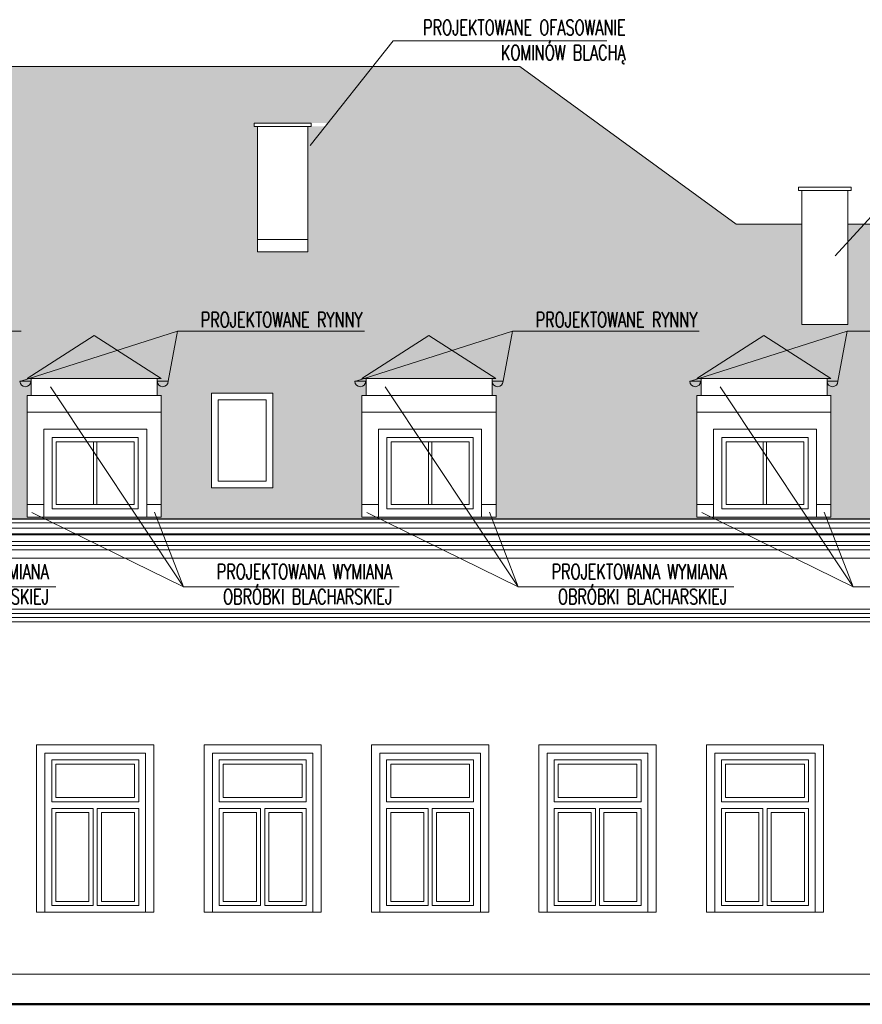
# Model space of a CAD drawing. Header units: millimetres. Extents: x 5973 to 39040, y 4443 to 37727.
# Tile 29 of 52: x 16647 to 17653, y 17081 to 18258. Entities that reach past the tile are written whole.
import ezdxf

# ---------------------------------------------------------------- set-up
doc = ezdxf.new("R2010")
doc.units = ezdxf.units.MM
for name, color, linetype, lineweight in [('!MODUS_OPIS', 3, 'Continuous', 13), ('Cienka', 3, 'Continuous', 9), ('pekniecia', 2, 'Continuous', 50), ('Widok', 1, 'Continuous', 15)]:
    doc.layers.add(name, color=color, linetype=linetype, lineweight=lineweight)
doc.styles.add('TXT', font='simplex.shx', dxfattribs={"width": 0.8})

msp = doc.modelspace()

# ---------------------------------------------------------------- hatches: boundary and pattern name
at = {"layer": 'Cienka', "transparency": 33554503}
h = msp.add_hatch(dxfattribs=at)
h.set_pattern_fill('AR-B816', color=256, scale=0.07, angle=90)
h.paths.add_polyline_path([(15848.84088, 17652.41029, 0.2268271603), (15850.88857, 17656.69183), (15851.88857, 17656.69183, -0.2198132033), (15849.60231, 17651.74265)])
h.paths.add_polyline_path([(16991.06554, 18130.19678), (17012.96122, 18130.19678), (17012.96122, 18134.19678), (16936.06554, 18134.19678), (16927.06554, 18134.19678), (16927.06554, 18130.19678)], flags=16)
h.paths.add_polyline_path([(16241.06554, 18130.19678), (16245.06554, 18130.19678), (16245.06554, 18134.19678), (16186.06554, 18134.19678), (16177.06554, 18134.19678), (16177.06554, 18130.19678)], flags=16)
h.paths.add_polyline_path([(15771.06554, 18090.19678), (15775.06554, 18090.19678), (15775.06554, 18094.19678), (15716.06554, 18094.19678), (15707.06554, 18094.19678), (15707.06554, 18090.19678)], flags=16)
h.paths.add_polyline_path([(18444.06554, 17661.44518), (18444.06554, 17662.57022), (18071.06554, 17947.91587), (18071.06554, 17853.44518), (18011.06554, 17853.44518), (18011.06554, 17993.81597), (17985.40651, 18013.44518), (17636.06554, 18013.44518), (17636.06554, 17893.44518), (17581.06554, 17893.44518), (17581.06554, 18013.44518), (17502.75223, 18013.44518), (17244.40651, 18201.73851), (15753.10867, 18201.73851), (15738.6237, 18190.19678), (15521.08789, 18013.44518), (15451.46143, 18013.44518), (15442.76058, 18008.46672), (15838.67897, 17661.32038), (15838.67897, 17661.44518)])
h.paths.add_polyline_path([(15711.06554, 18090.19678), (15771.06554, 18090.19678), (15771.06554, 17940.19678), (15711.06554, 17940.19678)], flags=16)
h.paths.add_polyline_path([(16931.04714, 18130.19678), (16991.04714, 18130.19678), (16991.04714, 17980.19678), (16931.04714, 17980.19678)], flags=16)
h.paths.add_polyline_path([(16181.06554, 18130.19678), (16241.06554, 18130.19678), (16241.06554, 17980.19678), (16181.06554, 17980.19678)], flags=16)
h.paths.add_polyline_path([(16106.06554, 17811.44518), (16179.06554, 17811.44518), (16179.06554, 17698.44518), (16106.06554, 17698.44518)], flags=16)
h.paths.add_polyline_path([(16476.06554, 17811.44518), (16549.06554, 17811.44518), (16549.06554, 17698.44518), (16476.06554, 17698.44518)], flags=16)
h.paths.add_polyline_path([(16876.06554, 17811.44518), (16949.06554, 17811.44518), (16949.06554, 17698.44518), (16876.06554, 17698.44518)], flags=16)
h.paths.add_polyline_path([(17776.06554, 17811.44518), (17849.06554, 17811.44518), (17849.06554, 17698.44518), (17776.06554, 17698.44518)], flags=16)
h.paths.add_polyline_path([(15894.999, 17808.86369), (15894.999, 17828.86369), (15889.999, 17828.86369), (15969.999, 17880.19678), (16049.999, 17828.86369), (16045.499, 17828.86369), (16045.499, 17808.86369), (16050.13208, 17808.86369), (16050.13208, 17663.44518), (15889.999, 17663.44518), (15889.999, 17808.86369)], flags=16)
h.paths.add_polyline_path([(16250.6792, 17808.86369), (16250.6792, 17828.86369), (16245.6792, 17828.86369), (16325.6792, 17880.19678), (16405.6792, 17828.86369), (16401.1792, 17828.86369), (16401.1792, 17808.86369), (16405.81227, 17808.86369), (16405.81227, 17663.44518), (16245.6792, 17663.44518), (16245.6792, 17808.86369)], flags=16)
h.paths.add_polyline_path([(16660.6792, 17808.86369), (16660.6792, 17828.86369), (16655.6792, 17828.86369), (16735.6792, 17880.19678), (16815.6792, 17828.86369), (16811.1792, 17828.86369), (16811.1792, 17808.86369), (16815.81227, 17808.86369), (16815.81227, 17663.44518), (16655.6792, 17663.44518), (16655.6792, 17808.86369)], flags=16)
h.paths.add_polyline_path([(17060.6792, 17808.86369), (17060.6792, 17828.86369), (17055.6792, 17828.86369), (17135.6792, 17880.19678), (17215.6792, 17828.86369), (17211.1792, 17828.86369), (17211.1792, 17808.86369), (17215.81227, 17808.86369), (17215.81227, 17663.44518), (17055.6792, 17663.44518), (17055.6792, 17808.86369)], flags=16)
h.paths.add_polyline_path([(17460.6792, 17808.86369), (17460.6792, 17828.86369), (17455.6792, 17828.86369), (17535.6792, 17880.19678), (17615.6792, 17828.86369), (17611.1792, 17828.86369), (17611.1792, 17808.86369), (17615.81227, 17808.86369), (17615.81227, 17663.44518), (17455.6792, 17663.44518), (17455.6792, 17808.86369)], flags=16)
h.paths.add_polyline_path([(16114.06554, 17803.44518), (16171.06554, 17803.44518), (16171.06554, 17706.44518), (16114.06554, 17706.44518)], flags=0)
h.paths.add_polyline_path([(16484.06554, 17803.44518), (16541.06554, 17803.44518), (16541.06554, 17706.44518), (16484.06554, 17706.44518)], flags=0)
h.paths.add_polyline_path([(16884.06554, 17803.44518), (16941.06554, 17803.44518), (16941.06554, 17706.44518), (16884.06554, 17706.44518)], flags=0)
h.paths.add_polyline_path([(17784.06554, 17803.44518), (17841.06554, 17803.44518), (17841.06554, 17706.44518), (17784.06554, 17706.44518)], flags=0)
h.paths.add_polyline_path([(16022.86593, 17673.44518), (15919.86593, 17673.44518), (15919.86593, 17758.44518), (16022.86593, 17758.44518)], flags=0)
h.paths.add_polyline_path([(15924.86593, 17678.44518), (15924.86593, 17753.44518), (16017.86593, 17753.44518), (16017.86593, 17678.44518)], flags=0)
h.paths.add_polyline_path([(16378.54612, 17673.44518), (16275.54612, 17673.44518), (16275.54612, 17758.44518), (16378.54612, 17758.44518)], flags=0)
h.paths.add_polyline_path([(16280.54612, 17678.44518), (16280.54612, 17753.44518), (16373.54612, 17753.44518), (16373.54612, 17678.44518)], flags=0)
h.paths.add_polyline_path([(16788.54612, 17673.44518), (16685.54612, 17673.44518), (16685.54612, 17758.44518), (16788.54612, 17758.44518)], flags=0)
h.paths.add_polyline_path([(16690.54612, 17678.44518), (16690.54612, 17753.44518), (16783.54612, 17753.44518), (16783.54612, 17678.44518)], flags=0)
h.paths.add_polyline_path([(17188.54612, 17673.44518), (17085.54612, 17673.44518), (17085.54612, 17758.44518), (17188.54612, 17758.44518)], flags=0)
h.paths.add_polyline_path([(17090.54612, 17678.44518), (17090.54612, 17753.44518), (17183.54612, 17753.44518), (17183.54612, 17678.44518)], flags=0)
h.paths.add_polyline_path([(17588.54612, 17673.44518), (17485.54612, 17673.44518), (17485.54612, 17758.44518), (17588.54612, 17758.44518)], flags=0)
h.paths.add_polyline_path([(17490.54612, 17678.44518), (17490.54612, 17753.44518), (17583.54612, 17753.44518), (17583.54612, 17678.44518)], flags=0)
at = {"layer": 'Cienka', "transparency": 33554483}
h = msp.add_hatch(dxfattribs=at)
h.set_pattern_fill('AR-B816', color=256, scale=0.05, angle=90)
h.set_pattern_definition([(90, (0.04, 0), (-10.16, 6e-16), []), (180, (0.04, 0), (-10.16, -10.16), [10.16, -10.16])])
h.paths.add_polyline_path([(16405.6792, 17828.86369), (16325.6792, 17880.19678), (16245.6792, 17828.86369)])
h.paths.add_polyline_path([(16815.6792, 17828.86369), (16735.6792, 17880.19678), (16655.6792, 17828.86369)])
h.paths.add_polyline_path([(17215.6792, 17828.86369), (17135.6792, 17880.19678), (17055.6792, 17828.86369)])
h.paths.add_polyline_path([(17615.6792, 17828.86369), (17535.6792, 17880.19678), (17455.6792, 17828.86369)])
h.paths.add_polyline_path([(18444.06554, 17818.86369), (18382.73245, 17880.19678), (18133.44329, 17880.19678), (18213.61708, 17818.86369)])

# ---------------------------------------------------------------- linework, layer by layer
at = {"layer": '!MODUS_OPIS', "ltscale": 0.7}
for points in [[(17092.78963, 18232.38598), (16993.93705, 18107.42135)], [(17284.59138, 18232.38598), (17092.78963, 18232.38598)], [(17348.29006, 18232.38598), (17092.78963, 18232.38598)], [(17694.82505, 18056.42355), (17620.90514, 17975.64453)], [(16648.52029, 17885.56003), (16425.40484, 17885.56003)], [(16835.40484, 17885.56003), (16648.1792, 17825.64294)], [(16835.40484, 17885.56003), (16824.1792, 17825.64294)], [(17058.52029, 17885.56003), (16835.40484, 17885.56003)], [(17235.40484, 17885.56003), (17048.1792, 17825.64294)], [(17235.40484, 17885.56003), (17224.1792, 17825.64294)], [(17458.52029, 17885.56003), (17235.40484, 17885.56003)], [(17635.40484, 17885.56003), (17448.1792, 17825.64294)], [(17635.40484, 17885.56003), (17624.1792, 17825.64294)], [(17858.52029, 17885.56003), (17635.40484, 17885.56003)], [(16842.35239, 17579.97698), (16683.52775, 17818.99965)], [(17242.35239, 17579.97698), (17083.52775, 17818.99965)], [(17642.35239, 17579.97698), (17483.52775, 17818.99965)], [(16397.8155, 17669.14495), (16432.35239, 17579.97698), (16690.01755, 17579.97698)], [(16842.35239, 17579.97698), (16661.50861, 17668.83097)], [(16807.8155, 17669.14495), (16842.35239, 17579.97698), (17020.7511, 17579.97698)], [(16807.8155, 17669.14495), (16842.35239, 17579.97698), (17100.01755, 17579.97698)], [(17242.35239, 17579.97698), (17061.50861, 17668.83097)], [(17207.8155, 17669.14495), (17242.35239, 17579.97698), (17368.953, 17579.97698)], [(17207.8155, 17669.14495), (17242.35239, 17579.97698), (17500.01755, 17579.97698)], [(17642.35239, 17579.97698), (17461.50861, 17668.83097)], [(17607.8155, 17669.14495), (17642.35239, 17579.97698), (17900.01755, 17579.97698)]]:
    msp.add_lwpolyline(points, dxfattribs=at)
msp.add_lwpolyline([(15838.67897, 17661.44518), (18444.06554, 17661.44518)])
at = {"layer": 'pekniecia'}
msp.add_lwpolyline([(15473.25408, 17081.44518), (14912.89701, 17081.44518), (18862.89701, 17081.44518)], dxfattribs=at)
at = {"layer": 'Widok'}
for p, q in [((16704.95321, 17391.44518), (16667.06554, 17391.44518)), ((16667.06554, 17391.44518), (16667.06554, 17191.44518)), ((16758.56661, 17391.44518), (16704.95321, 17391.44518)), ((16807.06554, 17391.44518), (16758.56661, 17391.44518)), ((16807.06554, 17191.44518), (16807.06554, 17391.44518)), ((16904.95321, 17391.44518), (16867.06554, 17391.44518)), ((16867.06554, 17391.44518), (16867.06554, 17191.44518)), ((16958.56661, 17391.44518), (16904.95321, 17391.44518)), ((17007.06554, 17391.44518), (16958.56661, 17391.44518)), ((17007.06554, 17191.44518), (17007.06554, 17391.44518)), ((17104.95321, 17391.44518), (17067.06554, 17391.44518)), ((17067.06554, 17391.44518), (17067.06554, 17191.44518)), ((17158.56661, 17391.44518), (17104.95321, 17391.44518)), ((17207.06554, 17391.44518), (17158.56661, 17391.44518)), ((17207.06554, 17191.44518), (17207.06554, 17391.44518)), ((17304.95321, 17391.44518), (17267.06554, 17391.44518)), ((17267.06554, 17391.44518), (17267.06554, 17191.44518)), ((17358.56661, 17391.44518), (17304.95321, 17391.44518)), ((17407.06554, 17391.44518), (17358.56661, 17391.44518)), ((17407.06554, 17191.44518), (17407.06554, 17391.44518)), ((17504.95321, 17391.44518), (17467.06554, 17391.44518)), ((17467.06554, 17391.44518), (17467.06554, 17191.44518)), ((17558.56661, 17391.44518), (17504.95321, 17391.44518)), ((17607.06554, 17391.44518), (17558.56661, 17391.44518)), ((17607.06554, 17191.44518), (17607.06554, 17391.44518)), ((16677.06554, 17191.44518), (16677.06554, 17381.44518)), ((16677.06554, 17381.44518), (16704.95321, 17381.44518)), ((16704.95321, 17381.44518), (16677.06554, 17381.44518)), ((16677.06554, 17381.44518), (16677.06554, 17191.44518)), ((16704.95321, 17373.44518), (16685.06554, 17373.44518)), ((16685.06554, 17373.44518), (16685.06554, 17323.44518)), ((16704.95321, 17373.44518), (16685.06554, 17373.44518)), ((16685.06554, 17373.44518), (16685.06554, 17323.44518)), ((16704.95321, 17381.44518), (16758.56661, 17381.44518)), ((16758.56661, 17381.44518), (16704.95321, 17381.44518)), ((16758.56661, 17373.44518), (16704.95321, 17373.44518)), ((16758.56661, 17373.44518), (16704.95321, 17373.44518)), ((16758.56661, 17381.44518), (16797.06554, 17381.44518)), ((16797.06554, 17381.44518), (16758.56661, 17381.44518)), ((16789.06554, 17373.44518), (16758.56661, 17373.44518)), ((16789.06554, 17373.44518), (16758.56661, 17373.44518)), ((16789.06554, 17323.44518), (16789.06554, 17373.44518)), ((16789.06554, 17373.44518), (16789.06554, 17323.44518)), ((16789.06554, 17323.44518), (16789.06554, 17373.44518)), ((16797.06554, 17381.44518), (16797.06554, 17191.44518)), ((16797.06554, 17191.44518), (16797.06554, 17381.44518)), ((16877.06554, 17191.44518), (16877.06554, 17381.44518)), ((16877.06554, 17381.44518), (16904.95321, 17381.44518)), ((16904.95321, 17381.44518), (16877.06554, 17381.44518)), ((16877.06554, 17381.44518), (16877.06554, 17191.44518)), ((16904.95321, 17373.44518), (16885.06554, 17373.44518)), ((16885.06554, 17373.44518), (16885.06554, 17323.44518)), ((16904.95321, 17373.44518), (16885.06554, 17373.44518)), ((16885.06554, 17373.44518), (16885.06554, 17323.44518)), ((16904.95321, 17381.44518), (16958.56661, 17381.44518)), ((16958.56661, 17381.44518), (16904.95321, 17381.44518)), ((16958.56661, 17373.44518), (16904.95321, 17373.44518)), ((16958.56661, 17373.44518), (16904.95321, 17373.44518)), ((16958.56661, 17381.44518), (16997.06554, 17381.44518)), ((16997.06554, 17381.44518), (16958.56661, 17381.44518)), ((16989.06554, 17373.44518), (16958.56661, 17373.44518)), ((16989.06554, 17373.44518), (16958.56661, 17373.44518)), ((16989.06554, 17323.44518), (16989.06554, 17373.44518)), ((16989.06554, 17373.44518), (16989.06554, 17323.44518)), ((16989.06554, 17323.44518), (16989.06554, 17373.44518)), ((16997.06554, 17381.44518), (16997.06554, 17191.44518)), ((16997.06554, 17191.44518), (16997.06554, 17381.44518)), ((17077.06554, 17191.44518), (17077.06554, 17381.44518)), ((17077.06554, 17381.44518), (17104.95321, 17381.44518)), ((17104.95321, 17381.44518), (17077.06554, 17381.44518)), ((17077.06554, 17381.44518), (17077.06554, 17191.44518)), ((17104.95321, 17373.44518), (17085.06554, 17373.44518)), ((17085.06554, 17373.44518), (17085.06554, 17323.44518)), ((17104.95321, 17373.44518), (17085.06554, 17373.44518)), ((17085.06554, 17373.44518), (17085.06554, 17323.44518)), ((17104.95321, 17381.44518), (17158.56661, 17381.44518)), ((17158.56661, 17381.44518), (17104.95321, 17381.44518)), ((17158.56661, 17373.44518), (17104.95321, 17373.44518)), ((17158.56661, 17373.44518), (17104.95321, 17373.44518)), ((17158.56661, 17381.44518), (17197.06554, 17381.44518)), ((17197.06554, 17381.44518), (17158.56661, 17381.44518)), ((17189.06554, 17373.44518), (17158.56661, 17373.44518)), ((17189.06554, 17373.44518), (17158.56661, 17373.44518)), ((17189.06554, 17323.44518), (17189.06554, 17373.44518)), ((17189.06554, 17373.44518), (17189.06554, 17323.44518)), ((17189.06554, 17323.44518), (17189.06554, 17373.44518)), ((17197.06554, 17381.44518), (17197.06554, 17191.44518)), ((17197.06554, 17191.44518), (17197.06554, 17381.44518)), ((17277.06554, 17191.44518), (17277.06554, 17381.44518)), ((17277.06554, 17381.44518), (17304.95321, 17381.44518)), ((17304.95321, 17381.44518), (17277.06554, 17381.44518)), ((17277.06554, 17381.44518), (17277.06554, 17191.44518)), ((17304.95321, 17373.44518), (17285.06554, 17373.44518)), ((17285.06554, 17373.44518), (17285.06554, 17323.44518)), ((17304.95321, 17373.44518), (17285.06554, 17373.44518)), ((17285.06554, 17373.44518), (17285.06554, 17323.44518)), ((17304.95321, 17381.44518), (17358.56661, 17381.44518)), ((17358.56661, 17381.44518), (17304.95321, 17381.44518)), ((17358.56661, 17373.44518), (17304.95321, 17373.44518)), ((17358.56661, 17373.44518), (17304.95321, 17373.44518)), ((17358.56661, 17381.44518), (17397.06554, 17381.44518)), ((17397.06554, 17381.44518), (17358.56661, 17381.44518)), ((17389.06554, 17373.44518), (17358.56661, 17373.44518)), ((17389.06554, 17373.44518), (17358.56661, 17373.44518)), ((17389.06554, 17323.44518), (17389.06554, 17373.44518)), ((17389.06554, 17373.44518), (17389.06554, 17323.44518)), ((17389.06554, 17323.44518), (17389.06554, 17373.44518)), ((17397.06554, 17381.44518), (17397.06554, 17191.44518)), ((17397.06554, 17191.44518), (17397.06554, 17381.44518)), ((17477.06554, 17191.44518), (17477.06554, 17381.44518)), ((17477.06554, 17381.44518), (17504.95321, 17381.44518)), ((17504.95321, 17381.44518), (17477.06554, 17381.44518)), ((17477.06554, 17381.44518), (17477.06554, 17191.44518)), ((17504.95321, 17373.44518), (17485.06554, 17373.44518)), ((17485.06554, 17373.44518), (17485.06554, 17323.44518)), ((17504.95321, 17373.44518), (17485.06554, 17373.44518)), ((17485.06554, 17373.44518), (17485.06554, 17323.44518)), ((17504.95321, 17381.44518), (17558.56661, 17381.44518)), ((17558.56661, 17381.44518), (17504.95321, 17381.44518)), ((17558.56661, 17373.44518), (17504.95321, 17373.44518)), ((17558.56661, 17373.44518), (17504.95321, 17373.44518)), ((17558.56661, 17381.44518), (17597.06554, 17381.44518)), ((17597.06554, 17381.44518), (17558.56661, 17381.44518)), ((17589.06554, 17373.44518), (17558.56661, 17373.44518)), ((17589.06554, 17373.44518), (17558.56661, 17373.44518)), ((17589.06554, 17323.44518), (17589.06554, 17373.44518)), ((17589.06554, 17373.44518), (17589.06554, 17323.44518)), ((17589.06554, 17323.44518), (17589.06554, 17373.44518)), ((17597.06554, 17381.44518), (17597.06554, 17191.44518)), ((17597.06554, 17191.44518), (17597.06554, 17381.44518)), ((16704.95321, 17368.44518), (16690.06554, 17368.44518)), ((16690.06554, 17368.44518), (16690.06554, 17328.44518)), ((16758.56661, 17368.44518), (16704.95321, 17368.44518)), ((16784.06554, 17368.44518), (16758.56661, 17368.44518)), ((16784.06554, 17328.44518), (16784.06554, 17368.44518)), ((16904.95321, 17368.44518), (16890.06554, 17368.44518)), ((16890.06554, 17368.44518), (16890.06554, 17328.44518)), ((16958.56661, 17368.44518), (16904.95321, 17368.44518)), ((16984.06554, 17368.44518), (16958.56661, 17368.44518)), ((16984.06554, 17328.44518), (16984.06554, 17368.44518)), ((17104.95321, 17368.44518), (17090.06554, 17368.44518)), ((17090.06554, 17368.44518), (17090.06554, 17328.44518)), ((17158.56661, 17368.44518), (17104.95321, 17368.44518)), ((17184.06554, 17368.44518), (17158.56661, 17368.44518)), ((17184.06554, 17328.44518), (17184.06554, 17368.44518)), ((17304.95321, 17368.44518), (17290.06554, 17368.44518)), ((17290.06554, 17368.44518), (17290.06554, 17328.44518)), ((17358.56661, 17368.44518), (17304.95321, 17368.44518)), ((17384.06554, 17368.44518), (17358.56661, 17368.44518)), ((17384.06554, 17328.44518), (17384.06554, 17368.44518)), ((17504.95321, 17368.44518), (17490.06554, 17368.44518)), ((17490.06554, 17368.44518), (17490.06554, 17328.44518)), ((17558.56661, 17368.44518), (17504.95321, 17368.44518)), ((17584.06554, 17368.44518), (17558.56661, 17368.44518)), ((17584.06554, 17328.44518), (17584.06554, 17368.44518)), ((16690.06554, 17328.44518), (16704.95321, 17328.44518)), ((16704.95321, 17328.44518), (16758.56661, 17328.44518)), ((16758.56661, 17328.44518), (16784.06554, 17328.44518)), ((16890.06554, 17328.44518), (16904.95321, 17328.44518)), ((16904.95321, 17328.44518), (16958.56661, 17328.44518)), ((16958.56661, 17328.44518), (16984.06554, 17328.44518)), ((17090.06554, 17328.44518), (17104.95321, 17328.44518)), ((17104.95321, 17328.44518), (17158.56661, 17328.44518)), ((17158.56661, 17328.44518), (17184.06554, 17328.44518)), ((17290.06554, 17328.44518), (17304.95321, 17328.44518)), ((17304.95321, 17328.44518), (17358.56661, 17328.44518)), ((17358.56661, 17328.44518), (17384.06554, 17328.44518)), ((17490.06554, 17328.44518), (17504.95321, 17328.44518)), ((17504.95321, 17328.44518), (17558.56661, 17328.44518)), ((17558.56661, 17328.44518), (17584.06554, 17328.44518)), ((16704.95321, 17323.44518), (16685.06554, 17323.44518)), ((16685.06554, 17323.44518), (16704.95321, 17323.44518)), ((16685.06554, 17315.44518), (16685.06554, 17199.44518)), ((16685.06554, 17315.44518), (16704.95321, 17315.44518)), ((16704.95321, 17315.44518), (16685.06554, 17315.44518)), ((16685.06554, 17315.44518), (16685.06554, 17199.44518)), ((16758.56661, 17323.44518), (16704.95321, 17323.44518)), ((16704.95321, 17323.44518), (16758.56661, 17323.44518)), ((16704.95321, 17315.44518), (16734.56554, 17315.44518)), ((16734.56554, 17315.44518), (16704.95321, 17315.44518)), ((16734.56554, 17199.44518), (16734.56554, 17315.44518)), ((16734.56554, 17199.44518), (16734.56554, 17315.44518)), ((16739.56554, 17315.44518), (16758.56661, 17315.44518)), ((16739.56554, 17199.44518), (16739.56554, 17315.44518)), ((16758.56661, 17315.44518), (16739.56554, 17315.44518)), ((16739.56554, 17315.44518), (16739.56554, 17199.44518)), ((16789.06554, 17323.44518), (16758.56661, 17323.44518)), ((16758.56661, 17323.44518), (16789.06554, 17323.44518)), ((16758.56661, 17315.44518), (16789.06554, 17315.44518)), ((16789.06554, 17315.44518), (16758.56661, 17315.44518)), ((16789.06554, 17199.44518), (16789.06554, 17315.44518)), ((16789.06554, 17199.44518), (16789.06554, 17315.44518)), ((16904.95321, 17323.44518), (16885.06554, 17323.44518)), ((16885.06554, 17323.44518), (16904.95321, 17323.44518)), ((16885.06554, 17315.44518), (16885.06554, 17199.44518)), ((16885.06554, 17315.44518), (16904.95321, 17315.44518)), ((16904.95321, 17315.44518), (16885.06554, 17315.44518)), ((16885.06554, 17315.44518), (16885.06554, 17199.44518)), ((16958.56661, 17323.44518), (16904.95321, 17323.44518)), ((16904.95321, 17323.44518), (16958.56661, 17323.44518)), ((16904.95321, 17315.44518), (16934.56554, 17315.44518)), ((16934.56554, 17315.44518), (16904.95321, 17315.44518)), ((16934.56554, 17199.44518), (16934.56554, 17315.44518)), ((16934.56554, 17199.44518), (16934.56554, 17315.44518)), ((16939.56554, 17315.44518), (16958.56661, 17315.44518)), ((16939.56554, 17199.44518), (16939.56554, 17315.44518)), ((16958.56661, 17315.44518), (16939.56554, 17315.44518)), ((16939.56554, 17315.44518), (16939.56554, 17199.44518)), ((16989.06554, 17323.44518), (16958.56661, 17323.44518)), ((16958.56661, 17323.44518), (16989.06554, 17323.44518)), ((16958.56661, 17315.44518), (16989.06554, 17315.44518)), ((16989.06554, 17315.44518), (16958.56661, 17315.44518)), ((16989.06554, 17199.44518), (16989.06554, 17315.44518)), ((16989.06554, 17199.44518), (16989.06554, 17315.44518)), ((17104.95321, 17323.44518), (17085.06554, 17323.44518)), ((17085.06554, 17323.44518), (17104.95321, 17323.44518)), ((17085.06554, 17315.44518), (17085.06554, 17199.44518)), ((17085.06554, 17315.44518), (17104.95321, 17315.44518)), ((17104.95321, 17315.44518), (17085.06554, 17315.44518)), ((17085.06554, 17315.44518), (17085.06554, 17199.44518)), ((17158.56661, 17323.44518), (17104.95321, 17323.44518)), ((17104.95321, 17323.44518), (17158.56661, 17323.44518)), ((17104.95321, 17315.44518), (17134.56554, 17315.44518)), ((17134.56554, 17315.44518), (17104.95321, 17315.44518)), ((17134.56554, 17199.44518), (17134.56554, 17315.44518)), ((17134.56554, 17199.44518), (17134.56554, 17315.44518)), ((17139.56554, 17315.44518), (17158.56661, 17315.44518)), ((17139.56554, 17199.44518), (17139.56554, 17315.44518)), ((17158.56661, 17315.44518), (17139.56554, 17315.44518)), ((17139.56554, 17315.44518), (17139.56554, 17199.44518)), ((17189.06554, 17323.44518), (17158.56661, 17323.44518)), ((17158.56661, 17323.44518), (17189.06554, 17323.44518)), ((17158.56661, 17315.44518), (17189.06554, 17315.44518)), ((17189.06554, 17315.44518), (17158.56661, 17315.44518)), ((17189.06554, 17199.44518), (17189.06554, 17315.44518)), ((17189.06554, 17199.44518), (17189.06554, 17315.44518)), ((17304.95321, 17323.44518), (17285.06554, 17323.44518)), ((17285.06554, 17323.44518), (17304.95321, 17323.44518)), ((17285.06554, 17315.44518), (17285.06554, 17199.44518)), ((17285.06554, 17315.44518), (17304.95321, 17315.44518)), ((17304.95321, 17315.44518), (17285.06554, 17315.44518)), ((17285.06554, 17315.44518), (17285.06554, 17199.44518)), ((17358.56661, 17323.44518), (17304.95321, 17323.44518)), ((17304.95321, 17323.44518), (17358.56661, 17323.44518)), ((17304.95321, 17315.44518), (17334.56554, 17315.44518)), ((17334.56554, 17315.44518), (17304.95321, 17315.44518)), ((17334.56554, 17199.44518), (17334.56554, 17315.44518)), ((17334.56554, 17199.44518), (17334.56554, 17315.44518)), ((17339.56554, 17315.44518), (17358.56661, 17315.44518)), ((17339.56554, 17199.44518), (17339.56554, 17315.44518)), ((17358.56661, 17315.44518), (17339.56554, 17315.44518)), ((17339.56554, 17315.44518), (17339.56554, 17199.44518)), ((17389.06554, 17323.44518), (17358.56661, 17323.44518)), ((17358.56661, 17323.44518), (17389.06554, 17323.44518)), ((17358.56661, 17315.44518), (17389.06554, 17315.44518)), ((17389.06554, 17315.44518), (17358.56661, 17315.44518)), ((17389.06554, 17199.44518), (17389.06554, 17315.44518)), ((17389.06554, 17199.44518), (17389.06554, 17315.44518)), ((17504.95321, 17323.44518), (17485.06554, 17323.44518)), ((17485.06554, 17323.44518), (17504.95321, 17323.44518)), ((17485.06554, 17315.44518), (17485.06554, 17199.44518)), ((17485.06554, 17315.44518), (17504.95321, 17315.44518)), ((17504.95321, 17315.44518), (17485.06554, 17315.44518)), ((17485.06554, 17315.44518), (17485.06554, 17199.44518)), ((17558.56661, 17323.44518), (17504.95321, 17323.44518)), ((17504.95321, 17323.44518), (17558.56661, 17323.44518)), ((17504.95321, 17315.44518), (17534.56554, 17315.44518)), ((17534.56554, 17315.44518), (17504.95321, 17315.44518)), ((17534.56554, 17199.44518), (17534.56554, 17315.44518)), ((17534.56554, 17199.44518), (17534.56554, 17315.44518)), ((17539.56554, 17315.44518), (17558.56661, 17315.44518)), ((17539.56554, 17199.44518), (17539.56554, 17315.44518)), ((17558.56661, 17315.44518), (17539.56554, 17315.44518)), ((17539.56554, 17315.44518), (17539.56554, 17199.44518)), ((17589.06554, 17323.44518), (17558.56661, 17323.44518)), ((17558.56661, 17323.44518), (17589.06554, 17323.44518)), ((17558.56661, 17315.44518), (17589.06554, 17315.44518)), ((17589.06554, 17315.44518), (17558.56661, 17315.44518)), ((17589.06554, 17199.44518), (17589.06554, 17315.44518)), ((17589.06554, 17199.44518), (17589.06554, 17315.44518)), ((16704.95321, 17310.44518), (16690.06554, 17310.44518)), ((16690.06554, 17310.44518), (16690.06554, 17204.44518)), ((16729.56554, 17310.44518), (16704.95321, 17310.44518)), ((16729.56554, 17204.44518), (16729.56554, 17310.44518)), ((16758.56661, 17310.44518), (16744.56554, 17310.44518)), ((16744.56554, 17310.44518), (16744.56554, 17204.44518)), ((16784.06554, 17310.44518), (16749.23256, 17310.44518)), ((16784.06554, 17204.44518), (16784.06554, 17310.44518)), ((16904.95321, 17310.44518), (16890.06554, 17310.44518)), ((16890.06554, 17310.44518), (16890.06554, 17204.44518)), ((16929.56554, 17310.44518), (16904.95321, 17310.44518)), ((16929.56554, 17204.44518), (16929.56554, 17310.44518)), ((16958.56661, 17310.44518), (16944.56554, 17310.44518)), ((16944.56554, 17310.44518), (16944.56554, 17204.44518)), ((16984.06554, 17310.44518), (16949.23256, 17310.44518)), ((16984.06554, 17204.44518), (16984.06554, 17310.44518)), ((17104.95321, 17310.44518), (17090.06554, 17310.44518)), ((17090.06554, 17310.44518), (17090.06554, 17204.44518)), ((17129.56554, 17310.44518), (17104.95321, 17310.44518)), ((17129.56554, 17204.44518), (17129.56554, 17310.44518)), ((17158.56661, 17310.44518), (17144.56554, 17310.44518)), ((17144.56554, 17310.44518), (17144.56554, 17204.44518)), ((17184.06554, 17310.44518), (17149.23256, 17310.44518)), ((17184.06554, 17204.44518), (17184.06554, 17310.44518)), ((17304.95321, 17310.44518), (17290.06554, 17310.44518)), ((17290.06554, 17310.44518), (17290.06554, 17204.44518)), ((17329.56554, 17310.44518), (17304.95321, 17310.44518)), ((17329.56554, 17204.44518), (17329.56554, 17310.44518)), ((17358.56661, 17310.44518), (17344.56554, 17310.44518)), ((17344.56554, 17310.44518), (17344.56554, 17204.44518)), ((17384.06554, 17310.44518), (17349.23256, 17310.44518)), ((17384.06554, 17204.44518), (17384.06554, 17310.44518)), ((17504.95321, 17310.44518), (17490.06554, 17310.44518)), ((17490.06554, 17310.44518), (17490.06554, 17204.44518)), ((17529.56554, 17310.44518), (17504.95321, 17310.44518)), ((17529.56554, 17204.44518), (17529.56554, 17310.44518)), ((17558.56661, 17310.44518), (17544.56554, 17310.44518)), ((17544.56554, 17310.44518), (17544.56554, 17204.44518)), ((17584.06554, 17310.44518), (17549.23256, 17310.44518)), ((17584.06554, 17204.44518), (17584.06554, 17310.44518)), ((16685.06554, 17199.44518), (16704.95321, 17199.44518)), ((16685.06554, 17199.44518), (16704.95321, 17199.44518)), ((16690.06554, 17204.44518), (16704.95321, 17204.44518)), ((16704.95321, 17204.44518), (16729.56554, 17204.44518)), ((16704.95321, 17199.44518), (16734.56554, 17199.44518)), ((16704.95321, 17199.44518), (16734.56554, 17199.44518)), ((16739.56554, 17199.44518), (16758.56661, 17199.44518)), ((16739.56554, 17199.44518), (16758.56661, 17199.44518)), ((16744.56554, 17204.44518), (16758.56661, 17204.44518)), ((16758.56661, 17204.44518), (16784.06554, 17204.44518)), ((16758.56661, 17199.44518), (16789.06554, 17199.44518)), ((16758.56661, 17199.44518), (16789.06554, 17199.44518)), ((16885.06554, 17199.44518), (16904.95321, 17199.44518)), ((16885.06554, 17199.44518), (16904.95321, 17199.44518)), ((16890.06554, 17204.44518), (16904.95321, 17204.44518)), ((16904.95321, 17204.44518), (16929.56554, 17204.44518)), ((16904.95321, 17199.44518), (16934.56554, 17199.44518)), ((16904.95321, 17199.44518), (16934.56554, 17199.44518)), ((16939.56554, 17199.44518), (16958.56661, 17199.44518)), ((16939.56554, 17199.44518), (16958.56661, 17199.44518)), ((16944.56554, 17204.44518), (16958.56661, 17204.44518)), ((16958.56661, 17204.44518), (16984.06554, 17204.44518)), ((16958.56661, 17199.44518), (16989.06554, 17199.44518)), ((16958.56661, 17199.44518), (16989.06554, 17199.44518)), ((17085.06554, 17199.44518), (17104.95321, 17199.44518)), ((17085.06554, 17199.44518), (17104.95321, 17199.44518)), ((17090.06554, 17204.44518), (17104.95321, 17204.44518)), ((17104.95321, 17204.44518), (17129.56554, 17204.44518)), ((17104.95321, 17199.44518), (17134.56554, 17199.44518)), ((17104.95321, 17199.44518), (17134.56554, 17199.44518)), ((17139.56554, 17199.44518), (17158.56661, 17199.44518)), ((17139.56554, 17199.44518), (17158.56661, 17199.44518)), ((17144.56554, 17204.44518), (17158.56661, 17204.44518)), ((17158.56661, 17204.44518), (17184.06554, 17204.44518)), ((17158.56661, 17199.44518), (17189.06554, 17199.44518)), ((17158.56661, 17199.44518), (17189.06554, 17199.44518)), ((17285.06554, 17199.44518), (17304.95321, 17199.44518)), ((17285.06554, 17199.44518), (17304.95321, 17199.44518)), ((17290.06554, 17204.44518), (17304.95321, 17204.44518)), ((17304.95321, 17204.44518), (17329.56554, 17204.44518)), ((17304.95321, 17199.44518), (17334.56554, 17199.44518)), ((17304.95321, 17199.44518), (17334.56554, 17199.44518)), ((17339.56554, 17199.44518), (17358.56661, 17199.44518)), ((17339.56554, 17199.44518), (17358.56661, 17199.44518)), ((17344.56554, 17204.44518), (17358.56661, 17204.44518)), ((17358.56661, 17204.44518), (17384.06554, 17204.44518)), ((17358.56661, 17199.44518), (17389.06554, 17199.44518)), ((17358.56661, 17199.44518), (17389.06554, 17199.44518)), ((17485.06554, 17199.44518), (17504.95321, 17199.44518)), ((17485.06554, 17199.44518), (17504.95321, 17199.44518)), ((17490.06554, 17204.44518), (17504.95321, 17204.44518)), ((17504.95321, 17204.44518), (17529.56554, 17204.44518)), ((17504.95321, 17199.44518), (17534.56554, 17199.44518)), ((17504.95321, 17199.44518), (17534.56554, 17199.44518)), ((17539.56554, 17199.44518), (17558.56661, 17199.44518)), ((17539.56554, 17199.44518), (17558.56661, 17199.44518)), ((17544.56554, 17204.44518), (17558.56661, 17204.44518)), ((17558.56661, 17204.44518), (17584.06554, 17204.44518)), ((17558.56661, 17199.44518), (17589.06554, 17199.44518)), ((17558.56661, 17199.44518), (17589.06554, 17199.44518)), ((16667.06554, 17191.44518), (16704.95321, 17191.44518)), ((16704.95321, 17191.44518), (16677.06554, 17191.44518)), ((16677.06554, 17191.44518), (16704.95321, 17191.44518)), ((16758.56661, 17191.44518), (16704.95321, 17191.44518)), ((16704.95321, 17191.44518), (16758.56661, 17191.44518)), ((16704.95321, 17191.44518), (16758.56661, 17191.44518)), ((16797.06554, 17191.44518), (16758.56661, 17191.44518)), ((16758.56661, 17191.44518), (16797.06554, 17191.44518)), ((16758.56661, 17191.44518), (16807.06554, 17191.44518)), ((16867.06554, 17191.44518), (16904.95321, 17191.44518)), ((16904.95321, 17191.44518), (16877.06554, 17191.44518)), ((16877.06554, 17191.44518), (16904.95321, 17191.44518)), ((16958.56661, 17191.44518), (16904.95321, 17191.44518)), ((16904.95321, 17191.44518), (16958.56661, 17191.44518)), ((16904.95321, 17191.44518), (16958.56661, 17191.44518)), ((16997.06554, 17191.44518), (16958.56661, 17191.44518)), ((16958.56661, 17191.44518), (16997.06554, 17191.44518)), ((16958.56661, 17191.44518), (17007.06554, 17191.44518)), ((17067.06554, 17191.44518), (17104.95321, 17191.44518)), ((17104.95321, 17191.44518), (17077.06554, 17191.44518)), ((17077.06554, 17191.44518), (17104.95321, 17191.44518)), ((17158.56661, 17191.44518), (17104.95321, 17191.44518)), ((17104.95321, 17191.44518), (17158.56661, 17191.44518)), ((17104.95321, 17191.44518), (17158.56661, 17191.44518)), ((17197.06554, 17191.44518), (17158.56661, 17191.44518)), ((17158.56661, 17191.44518), (17197.06554, 17191.44518)), ((17158.56661, 17191.44518), (17207.06554, 17191.44518)), ((17267.06554, 17191.44518), (17304.95321, 17191.44518)), ((17304.95321, 17191.44518), (17277.06554, 17191.44518)), ((17277.06554, 17191.44518), (17304.95321, 17191.44518)), ((17358.56661, 17191.44518), (17304.95321, 17191.44518)), ((17304.95321, 17191.44518), (17358.56661, 17191.44518)), ((17304.95321, 17191.44518), (17358.56661, 17191.44518)), ((17397.06554, 17191.44518), (17358.56661, 17191.44518)), ((17358.56661, 17191.44518), (17397.06554, 17191.44518)), ((17358.56661, 17191.44518), (17407.06554, 17191.44518)), ((17467.06554, 17191.44518), (17504.95321, 17191.44518)), ((17504.95321, 17191.44518), (17477.06554, 17191.44518)), ((17477.06554, 17191.44518), (17504.95321, 17191.44518)), ((17558.56661, 17191.44518), (17504.95321, 17191.44518)), ((17504.95321, 17191.44518), (17558.56661, 17191.44518)), ((17504.95321, 17191.44518), (17558.56661, 17191.44518)), ((17597.06554, 17191.44518), (17558.56661, 17191.44518)), ((17558.56661, 17191.44518), (17597.06554, 17191.44518)), ((17558.56661, 17191.44518), (17607.06554, 17191.44518))]:
    msp.add_line(p, q, dxfattribs=at)
for points in [[(15753.10867, 18201.73851), (17244.40651, 18201.73851)], [(16241.06554, 18201.73851), (16931.06554, 18201.73851)], [(17502.75223, 18013.44518), (17244.40651, 18201.73851)], [(16991.04714, 18130.19678), (16995.04714, 18130.19678), (16995.04714, 18134.19678), (16936.04714, 18134.19678), (16927.04714, 18134.19678), (16927.04714, 18130.19678), (16993.04714, 18130.19678)], [(16931.04714, 17980.19678), (16931.04714, 18130.19678), (16991.04714, 18130.19678), (16991.04714, 17980.19678), (16931.04714, 17980.19678)], [(17636.06554, 18053.44518), (17640.06554, 18053.44518), (17640.06554, 18057.44518), (17581.06554, 18057.44518), (17577.06554, 18057.44518), (17577.06554, 18053.44518), (17638.06554, 18053.44518)], [(17581.06554, 18053.44518), (17581.06554, 17893.44518), (17636.06554, 17893.44518), (17636.06554, 18053.44518), (17581.06554, 18053.44518)], [(17581.06554, 18053.44518), (17581.06554, 17893.44518)], [(17502.75223, 18013.44518), (17581.06554, 18013.44518)], [(17636.06554, 18013.44518), (17985.40651, 18013.44518)], [(16931.04714, 17980.19678), (16931.04714, 17995.19678), (16991.04714, 17995.19678)], [(16735.6792, 17880.19678), (16735.6792, 17880.19678), (16655.6792, 17828.86369), (16735.6792, 17880.19678), (16815.6792, 17828.86369)], [(17135.6792, 17880.19678), (17135.6792, 17880.19678), (17055.6792, 17828.86369), (17135.6792, 17880.19678), (17215.6792, 17828.86369)], [(17535.6792, 17880.19678), (17535.6792, 17880.19678), (17455.6792, 17828.86369), (17535.6792, 17880.19678), (17615.6792, 17828.86369)], [(16648.1792, 17825.64294), (16647.1792, 17825.64294)], [(16660.1792, 17825.64294), (16647.1792, 17825.64294)], [(16655.6792, 17828.86369), (16745.88379, 17828.86369)], [(16655.6792, 17828.86369), (16660.6792, 17828.86369), (16660.6792, 17808.86369)], [(16659.1792, 17825.64294), (16660.1792, 17825.64294)], [(16743.38379, 17828.86369), (16815.6792, 17828.86369)], [(16815.6792, 17828.86369), (16811.1792, 17828.86369), (16811.1792, 17808.86369)], [(16812.1792, 17825.64294), (16811.1792, 17825.64294)], [(16811.1792, 17825.64294), (16824.1792, 17825.64294)], [(16823.1792, 17825.64294), (16824.1792, 17825.64294)], [(17048.1792, 17825.64294), (17047.1792, 17825.64294)], [(17060.1792, 17825.64294), (17047.1792, 17825.64294)], [(17055.6792, 17828.86369), (17145.88379, 17828.86369)], [(17055.6792, 17828.86369), (17060.6792, 17828.86369), (17060.6792, 17808.86369)], [(17059.1792, 17825.64294), (17060.1792, 17825.64294)], [(17143.38379, 17828.86369), (17215.6792, 17828.86369)], [(17215.6792, 17828.86369), (17211.1792, 17828.86369), (17211.1792, 17808.86369)], [(17212.1792, 17825.64294), (17211.1792, 17825.64294)], [(17211.1792, 17825.64294), (17224.1792, 17825.64294)], [(17223.1792, 17825.64294), (17224.1792, 17825.64294)], [(17448.1792, 17825.64294), (17447.1792, 17825.64294)], [(17460.1792, 17825.64294), (17447.1792, 17825.64294)], [(17455.6792, 17828.86369), (17545.88379, 17828.86369)], [(17455.6792, 17828.86369), (17460.6792, 17828.86369), (17460.6792, 17808.86369)], [(17459.1792, 17825.64294), (17460.1792, 17825.64294)], [(17543.38379, 17828.86369), (17615.6792, 17828.86369)], [(17615.6792, 17828.86369), (17611.1792, 17828.86369), (17611.1792, 17808.86369)], [(17612.1792, 17825.64294), (17611.1792, 17825.64294)], [(17611.1792, 17825.64294), (17624.1792, 17825.64294)], [(17623.1792, 17825.64294), (17624.1792, 17825.64294)], [(16655.6792, 17808.86369), (16655.6792, 17723.13852)], [(16655.6792, 17808.86369), (16745.88379, 17808.86369)], [(16743.38379, 17808.86369), (16816.1792, 17808.86369)], [(16815.81227, 17808.86369), (16815.81227, 17723.13852)], [(16876.06554, 17698.44518), (16949.06554, 17698.44518), (16949.06554, 17811.44518), (16876.06554, 17811.44518), (16876.06554, 17698.44518)], [(17055.6792, 17808.86369), (17055.6792, 17723.13852)], [(17055.6792, 17808.86369), (17145.88379, 17808.86369)], [(17143.38379, 17808.86369), (17216.1792, 17808.86369)], [(17215.81227, 17808.86369), (17215.81227, 17723.13852)], [(17455.6792, 17808.86369), (17455.6792, 17723.13852)], [(17455.6792, 17808.86369), (17545.88379, 17808.86369)], [(17543.38379, 17808.86369), (17616.1792, 17808.86369)], [(17615.81227, 17808.86369), (17615.81227, 17723.13852)], [(16655.6792, 17788.86369), (16745.88379, 17788.86369)], [(16743.38379, 17788.86369), (16816.1792, 17788.86369)], [(17055.6792, 17788.86369), (17145.88379, 17788.86369)], [(17143.38379, 17788.86369), (17216.1792, 17788.86369)], [(17455.6792, 17788.86369), (17545.88379, 17788.86369)], [(17543.38379, 17788.86369), (17616.1792, 17788.86369)], [(16675.54612, 17723.13852), (16675.54612, 17768.44518), (16745.88379, 17768.44518)], [(16745.88379, 17768.44518), (16798.54612, 17768.44518), (16798.54612, 17723.13852)], [(17075.54612, 17723.13852), (17075.54612, 17768.44518), (17145.88379, 17768.44518)], [(17145.88379, 17768.44518), (17198.54612, 17768.44518), (17198.54612, 17723.13852)], [(17475.54612, 17723.13852), (17475.54612, 17768.44518), (17545.88379, 17768.44518)], [(17545.88379, 17768.44518), (17598.54612, 17768.44518), (17598.54612, 17723.13852)], [(16745.88379, 17758.44518), (16685.54612, 17758.44518)], [(16685.54612, 17758.44518), (16685.54612, 17723.13852)], [(16788.54612, 17723.13852), (16788.54612, 17758.44518), (16685.54612, 17758.44518), (16685.54612, 17723.13852)], [(16783.54612, 17723.13852), (16783.54612, 17753.44518), (16690.54612, 17753.44518), (16690.54612, 17723.13852)], [(16735.04612, 17723.13852), (16735.04612, 17753.44518)], [(16737.04612, 17753.44518), (16739.04612, 17753.44518), (16739.04612, 17723.13852)], [(16788.54612, 17723.13852), (16788.54612, 17758.44518), (16745.88379, 17758.44518)], [(17145.88379, 17758.44518), (17085.54612, 17758.44518)], [(17085.54612, 17758.44518), (17085.54612, 17723.13852)], [(17188.54612, 17723.13852), (17188.54612, 17758.44518), (17085.54612, 17758.44518), (17085.54612, 17723.13852)], [(17183.54612, 17723.13852), (17183.54612, 17753.44518), (17090.54612, 17753.44518), (17090.54612, 17723.13852)], [(17135.04612, 17723.13852), (17135.04612, 17753.44518)], [(17137.04612, 17753.44518), (17139.04612, 17753.44518), (17139.04612, 17723.13852)], [(17188.54612, 17723.13852), (17188.54612, 17758.44518), (17145.88379, 17758.44518)], [(17545.88379, 17758.44518), (17485.54612, 17758.44518)], [(17485.54612, 17758.44518), (17485.54612, 17723.13852)], [(17588.54612, 17723.13852), (17588.54612, 17758.44518), (17485.54612, 17758.44518), (17485.54612, 17723.13852)], [(17583.54612, 17723.13852), (17583.54612, 17753.44518), (17490.54612, 17753.44518), (17490.54612, 17723.13852)], [(17535.04612, 17723.13852), (17535.04612, 17753.44518)], [(17537.04612, 17753.44518), (17539.04612, 17753.44518), (17539.04612, 17723.13852)], [(17588.54612, 17723.13852), (17588.54612, 17758.44518), (17545.88379, 17758.44518)], [(16655.6792, 17723.13852), (16655.6792, 17663.44518)], [(16675.54612, 17663.44518), (16675.54612, 17723.13852)], [(16685.54612, 17723.13852), (16685.54612, 17673.44518)], [(16685.54612, 17723.13852), (16685.54612, 17673.44518), (16788.54612, 17673.44518), (16788.54612, 17723.13852)], [(16690.54612, 17723.13852), (16690.54612, 17678.44518), (16783.54612, 17678.44518), (16783.54612, 17723.13852)], [(16739.04612, 17723.13852), (16739.04612, 17678.44518), (16735.04612, 17678.44518), (16735.04612, 17723.13852)], [(16788.54612, 17673.44518), (16788.54612, 17723.13852)], [(16798.54612, 17723.13852), (16798.54612, 17663.44518)], [(16815.81227, 17723.13852), (16815.81227, 17663.44518)], [(17055.6792, 17723.13852), (17055.6792, 17663.44518)], [(17075.54612, 17663.44518), (17075.54612, 17723.13852)], [(17085.54612, 17723.13852), (17085.54612, 17673.44518)], [(17085.54612, 17723.13852), (17085.54612, 17673.44518), (17188.54612, 17673.44518), (17188.54612, 17723.13852)], [(17090.54612, 17723.13852), (17090.54612, 17678.44518), (17183.54612, 17678.44518), (17183.54612, 17723.13852)], [(17139.04612, 17723.13852), (17139.04612, 17678.44518), (17135.04612, 17678.44518), (17135.04612, 17723.13852)], [(17188.54612, 17673.44518), (17188.54612, 17723.13852)], [(17198.54612, 17723.13852), (17198.54612, 17663.44518)], [(17215.81227, 17723.13852), (17215.81227, 17663.44518)], [(17455.6792, 17723.13852), (17455.6792, 17663.44518)], [(17475.54612, 17663.44518), (17475.54612, 17723.13852)], [(17485.54612, 17723.13852), (17485.54612, 17673.44518)], [(17485.54612, 17723.13852), (17485.54612, 17673.44518), (17588.54612, 17673.44518), (17588.54612, 17723.13852)], [(17490.54612, 17723.13852), (17490.54612, 17678.44518), (17583.54612, 17678.44518), (17583.54612, 17723.13852)], [(17539.04612, 17723.13852), (17539.04612, 17678.44518), (17535.04612, 17678.44518), (17535.04612, 17723.13852)], [(17588.54612, 17673.44518), (17588.54612, 17723.13852)], [(17598.54612, 17723.13852), (17598.54612, 17663.44518)], [(17615.81227, 17723.13852), (17615.81227, 17663.44518)], [(16655.6792, 17663.44518), (16655.6792, 17678.44518), (16675.54612, 17678.44518)], [(16815.81227, 17663.44518), (16815.81227, 17678.44518), (16798.54612, 17678.44518)], [(17055.6792, 17663.44518), (17055.6792, 17678.44518), (17075.54612, 17678.44518)], [(17215.81227, 17663.44518), (17215.81227, 17678.44518), (17198.54612, 17678.44518)], [(17455.6792, 17663.44518), (17455.6792, 17678.44518), (17475.54612, 17678.44518)], [(17615.81227, 17663.44518), (17615.81227, 17678.44518), (17598.54612, 17678.44518)], [(16685.54612, 17673.44518), (16788.54612, 17673.44518)], [(17085.54612, 17673.44518), (17188.54612, 17673.44518)], [(17485.54612, 17673.44518), (17588.54612, 17673.44518)], [(18456.39143, 17656.69183), (15850.88857, 17656.69183)], [(16655.6792, 17663.44518), (16815.81227, 17663.44518)], [(17055.6792, 17663.44518), (17215.81227, 17663.44518)], [(17455.6792, 17663.44518), (17615.81227, 17663.44518)], [(18450.89143, 17650.19183), (15845.38857, 17650.19183)], [(16222.89399, 17643.44518), (18469.06554, 17643.44518)], [(16222.89399, 17642.44518), (18469.06554, 17642.44518)], [(16222.89399, 17634.44518), (18458.82501, 17634.44518)], [(16222.89399, 17629.44518), (18458.79859, 17629.44518)], [(16222.89399, 17624.44518), (18453.79859, 17624.44518)], [(16222.89399, 17614.44518), (18444.06554, 17614.44518)], [(16222.89399, 17553.44518), (18449.06554, 17553.44518)], [(16222.89399, 17548.44518), (18449.06554, 17548.44518)], [(16222.89399, 17543.44518), (18449.06554, 17543.44518)], [(16222.89399, 17538.44518), (18449.06554, 17538.44518)], [(16807.06554, 17391.44518), (16667.06554, 17391.44518)], [(16704.95321, 17391.44518), (16687.06554, 17391.44518)], [(16758.56661, 17391.44518), (16704.95321, 17391.44518)], [(16787.06554, 17391.44518), (16758.56661, 17391.44518)], [(17007.06554, 17391.44518), (16867.06554, 17391.44518)], [(16904.95321, 17391.44518), (16887.06554, 17391.44518)], [(16958.56661, 17391.44518), (16904.95321, 17391.44518)], [(16987.06554, 17391.44518), (16958.56661, 17391.44518)], [(17207.06554, 17391.44518), (17067.06554, 17391.44518)], [(17104.95321, 17391.44518), (17087.06554, 17391.44518)], [(17158.56661, 17391.44518), (17104.95321, 17391.44518)], [(17187.06554, 17391.44518), (17158.56661, 17391.44518)], [(17407.06554, 17391.44518), (17267.06554, 17391.44518)], [(17304.95321, 17391.44518), (17287.06554, 17391.44518)], [(17358.56661, 17391.44518), (17304.95321, 17391.44518)], [(17387.06554, 17391.44518), (17358.56661, 17391.44518)], [(17607.06554, 17391.44518), (17467.06554, 17391.44518)], [(17504.95321, 17391.44518), (17487.06554, 17391.44518)], [(17558.56661, 17391.44518), (17504.95321, 17391.44518)], [(17587.06554, 17391.44518), (17558.56661, 17391.44518)], [(18444.06554, 17081.44518), (18444.06554, 17117.44518), (16222.89399, 17117.44518)], [(15013.06554, 17081.44518), (18444.06554, 17081.44518)]]:
    msp.add_lwpolyline(points, dxfattribs=at)
msp.add_lwpolyline([(16884.06554, 17706.44518), (16941.06554, 17706.44518), (16941.06554, 17803.44518), (16884.06554, 17803.44518)], close=True, dxfattribs=at)
for centre in [(16653.6792, 17825.64294), (16817.6792, 17825.64294), (17053.6792, 17825.64294), (17217.6792, 17825.64294), (17453.6792, 17825.64294), (17617.6792, 17825.64294)]:
    msp.add_arc(centre, 6.5, 180, 0, dxfattribs=at)

# ---------------------------------------------------------------- texts
at = {"layer": '!MODUS_OPIS', "ltscale": 0.7, "char_height": 18, "attachment_point": 3, "style": 'TXT'}
for s, width, insert in [('{\\W0.7;PROJEKTOWANE OFASOWANIE KOMINÓW BLACHĄ}', 289.0195768, (17370.6946, 18257.30077)), ('{\\W0.7;PROJEKTOWANE RYNNY}', 268.2399807, (17056.50839, 17908.17514)), ('{\\W0.7;PROJEKTOWANE RYNNY}', 268.2399807, (17456.50839, 17908.17514)), ('{\\W0.7;PROJEKTOWANA WYMIANA OBRÓBKI BLACHARSKIEJ}', 278.2387834, (16681.76324, 17607.38053)), ('{\\W0.7;PROJEKTOWANA WYMIANA OBRÓBKI BLACHARSKIEJ}', 278.2387834, (17091.76324, 17607.38053)), ('{\\W0.7;PROJEKTOWANA WYMIANA OBRÓBKI BLACHARSKIEJ}', 278.2387834, (17491.76324, 17607.38053))]:
    msp.add_mtext_dynamic_manual_height_columns(s, width=width, gutter_width=12.5, heights=[0], dxfattribs=dict(at, insert=insert))

doc.saveas('drawing.dxf')
